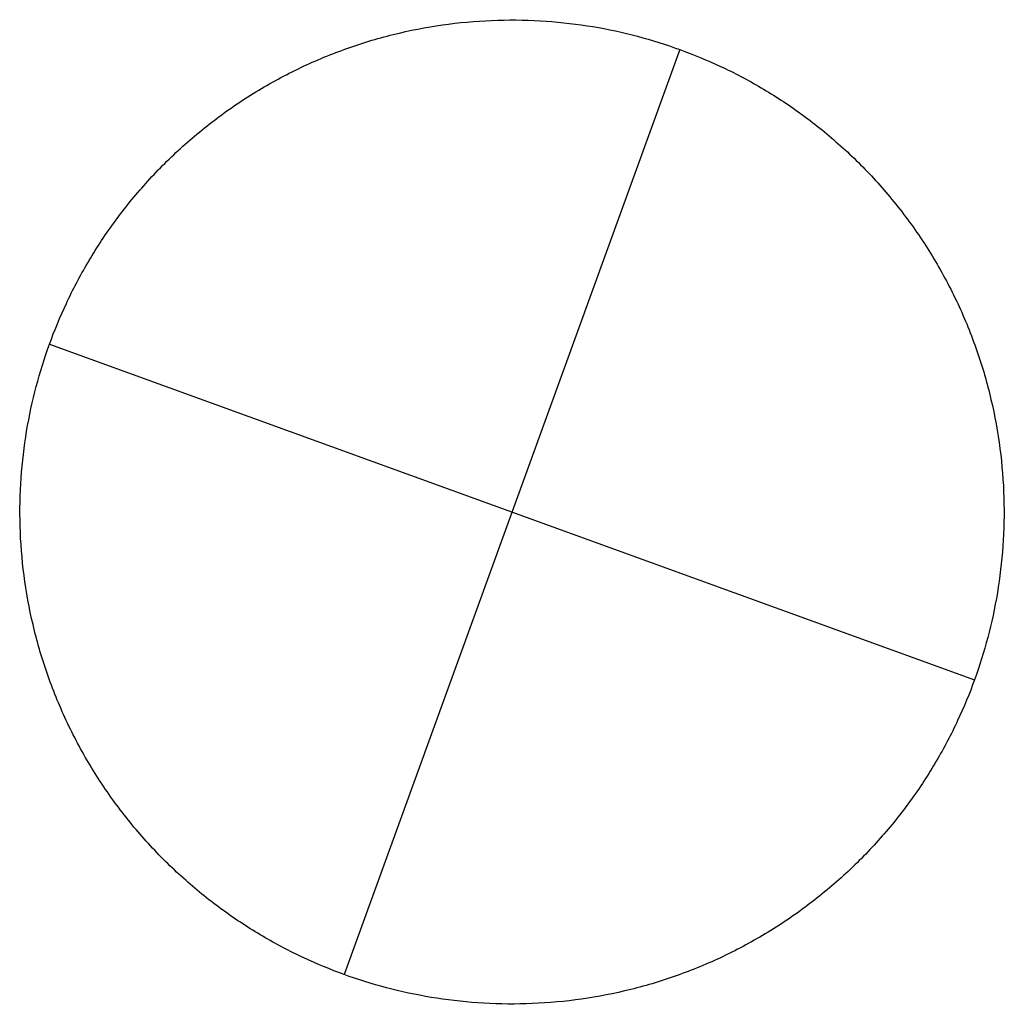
# Model space of a CAD drawing. Header units: millimetres. Extents: x -10999 to 11001, y -4500 to 4500.
# Tile 176 of 256: x 5615 to 5751, y -1415 to -1279. Entities that reach past the tile are written whole.
import ezdxf

# ---------------------------------------------------------------- set-up
doc = ezdxf.new("R2010")
doc.units = ezdxf.units.MM
doc.header["$MEASUREMENT"] = 0
doc.layers.add('Tabletop', color=7, linetype='Continuous', true_color=0xd6d6d6)

msp = doc.modelspace()

# ---------------------------------------------------------------- linework, layer by layer
at = {"layer": 'Tabletop'}
for p, q in [((5705.85, -1282.76, 7374.24), (5659.47, -1410.61, 7374.24)), ((5618.74, -1323.5, 7374.24), (5746.59, -1369.87, 7374.24))]:
    msp.add_line(p, q, dxfattribs=at)
for points in [[(5705.85, -1282.76, 7374.24), (5641.93, -1259.57, 7374.24), (5618.74, -1323.5, 7374.24), (5595.55, -1387.42, 7374.24), (5659.47, -1410.61, 7374.24), (5723.4, -1433.8, 7374.24), (5746.59, -1369.87, 7374.24), (5769.78, -1305.95, 7374.24), (5705.85, -1282.76, 7374.24)], [(5705.85, -1282.76, 7174.06), (5641.93, -1259.57, 7174.06), (5618.74, -1323.5, 7174.06), (5595.55, -1387.42, 7174.06), (5659.47, -1410.61, 7174.06), (5723.4, -1433.8, 7174.06), (5746.59, -1369.87, 7174.06), (5769.78, -1305.95, 7174.06), (5705.85, -1282.76, 7174.06)]]:
    msp.add_rational_spline(points, [1, 0.707106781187, 1, 0.707106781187, 1, 0.707106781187, 1, 0.707106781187, 1], degree=2, knots=[0, 0, 0, 1.068151, 1.068151, 2.136302, 2.136302, 3.204453, 3.204453, 4.272603, 4.272603, 4.272603], dxfattribs=at)
for points in [[(5705.85, -1282.76, 7174.06), (5705.85, -1282.76, 7274.15), (5705.85, -1282.76, 7374.24)], [(5618.74, -1323.5, 7174.06), (5618.74, -1323.5, 7274.15), (5618.74, -1323.5, 7374.24)], [(5746.59, -1369.87, 7174.06), (5746.59, -1369.87, 7274.15), (5746.59, -1369.87, 7374.24)], [(5659.47, -1410.61, 7174.06), (5659.47, -1410.61, 7274.15), (5659.47, -1410.61, 7374.24)]]:
    msp.add_open_spline(points, degree=2, dxfattribs=at)

doc.saveas('drawing.dxf')
